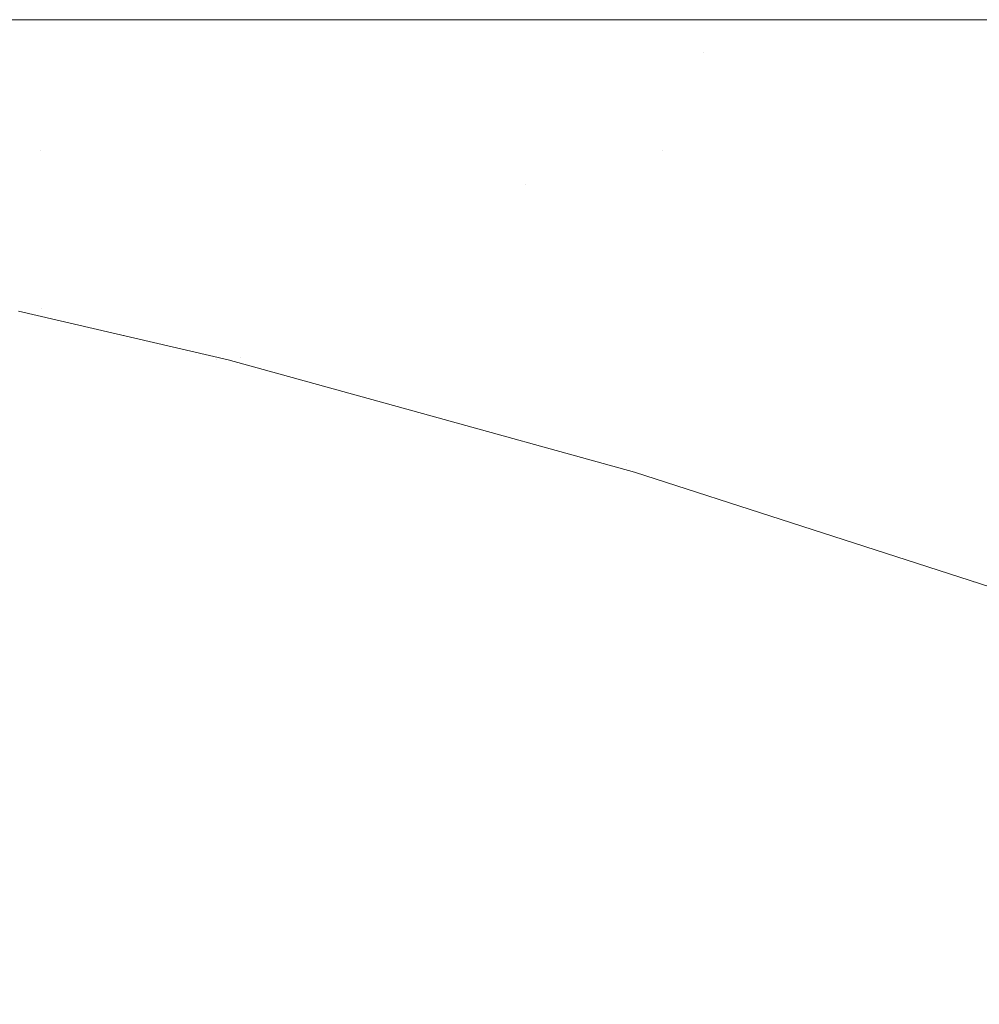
# Model space of a CAD drawing. Header units: centimetres. Extents: x -44.1 to 45.2, y 4.2 to 6.
# Tile 192 of 256: x -14.2033 to -14.1808, y 5.9771 to 6.0002. Entities that reach past the tile are written whole.
import ezdxf

# ---------------------------------------------------------------- set-up
doc = ezdxf.new("R2010")
doc.units = ezdxf.units.CM
doc.header["$LTSCALE"] = 2.54
doc.layers.add('Lucido design-1', color=7, linetype='Continuous')

# ---------------------------------------------------------------- blocks, each defined once
blk = doc.blocks.new('Gruppo-4-1')
at = {"color": 7, "linetype": 'Continuous', "lineweight": 9}
for points, invisible_edges in [([(-43.918995, 6.000144, -2276.319046), (-8.333029, 6.000212, -2276.32217), (-26.126012, 6.000212, -2276.32217)], 9), ([(-43.918995, 6.000144, -2276.319046), (45.04592, 6.000144, -2276.319046), (9.459954, 6.000212, -2276.32217), (-8.333029, 6.000212, -2276.32217)], 11), ([(-43.918995, 6.000144, -2276.319046), (-43.918995, 6.000117, -2276.317808), (45.04592, 6.000117, -2276.317808), (45.04592, 6.000144, -2276.319046)], 10), ([(45.04592, 6.000117, -2276.317808), (-43.918995, 6.000117, -2276.317808), (-43.918995, 5.999831, -2276.313454), (45.04592, 5.999831, -2276.313454)], 5), ([(-26.126012, 6.000212, -2276.32217), (-14.120548, 6.000212, -2276.558095), (-14.129963, 6.000212, -2276.56223)], 9), ([(-26.126012, 6.000212, -2276.32217), (-14.089491, 6.000212, -2276.546622), (-14.10558, 6.000212, -2276.552216)], 9), ([(-14.10558, 6.000212, -2276.552216), (-14.120548, 6.000212, -2276.558095), (-26.126012, 6.000212, -2276.32217)], 10), ([(-14.129963, 6.000212, -2276.56223), (-14.134415, 6.000212, -2276.564186), (-26.126012, 6.000212, -2276.32217)], 10), ([(-26.126012, 6.000212, -2276.32217), (-14.072283, 6.000212, -2276.541394), (-14.075757, 6.000212, -2276.542449)], 9), ([(-14.075757, 6.000212, -2276.542449), (-14.089491, 6.000212, -2276.546622), (-26.126012, 6.000212, -2276.32217)], 10), ([(-26.126012, 6.000212, -2276.32217), (-14.170201, 6.000212, -2276.583376), (-14.180076, 6.000212, -2276.589763)], 9), ([(-14.134415, 6.000212, -2276.564186), (-14.147216, 6.000212, -2276.570425), (-26.126012, 6.000212, -2276.32217)], 10), ([(-14.180076, 6.000212, -2276.589763), (-14.189107, 6.000212, -2276.596128), (-26.126012, 6.000212, -2276.32217)], 10), ([(-14.189107, 6.000212, -2276.596128), (-14.197353, 6.000212, -2276.602447), (-26.126012, 6.000212, -2276.32217)], 10), ([(-14.147216, 6.000212, -2276.570425), (-14.158989, 6.000212, -2276.576752), (-26.126012, 6.000212, -2276.32217)], 10), ([(-14.197353, 6.000212, -2276.602447), (-14.204873, 6.000212, -2276.6087), (-26.126012, 6.000212, -2276.32217)], 10), ([(-26.126012, 6.000212, -2276.32217), (-14.053981, 6.000212, -2276.536617), (-14.072283, 6.000212, -2276.541394)], 9), ([(-26.126012, 6.000212, -2276.32217), (-14.034641, 6.000212, -2276.532382), (-14.053981, 6.000212, -2276.536617)], 9), ([(-26.126012, 6.000212, -2276.32217), (-14.014352, 6.000212, -2276.528777), (-14.022745, 6.000212, -2276.530268), (-14.034641, 6.000212, -2276.532382)], 9), ([(-26.126012, 6.000212, -2276.32217), (-13.993237, 6.000212, -2276.525887), (-14.014352, 6.000212, -2276.528777)], 9), ([(-26.126012, 6.000212, -2276.32217), (-13.971451, 6.000212, -2276.523786), (-13.973416, 6.000212, -2276.523976)], 9), ([(-13.973416, 6.000212, -2276.523976), (-13.993237, 6.000212, -2276.525887), (-26.126012, 6.000212, -2276.32217)], 10), ([(-13.928939, 6.000212, -2276.52217), (-13.949183, 6.000212, -2276.522535), (-26.126012, 6.000212, -2276.32217), (-8.333029, 6.000212, -2276.32217)], 10), ([(-13.949183, 6.000212, -2276.522535), (-13.971451, 6.000212, -2276.523786), (-26.126012, 6.000212, -2276.32217)], 10), ([(-14.158989, 6.000212, -2276.576752), (-14.170201, 6.000212, -2276.583376), (-26.126012, 6.000212, -2276.32217)], 10), ([(-14.204873, 6.000212, -2276.6087), (-14.197353, 6.000212, -2276.602447), (-14.177456, 6.000163, -2276.592717), (-14.219983, 6.000163, -2276.629523)], 14), ([(-14.177456, 6.000163, -2276.592717), (-14.173518, 6.000017, -2276.594769), (-14.215371, 6.000017, -2276.630991), (-14.219983, 6.000163, -2276.629523)], 15), ([(-14.210773, 5.999774, -2276.632454), (-14.215371, 6.000017, -2276.630991), (-14.173518, 6.000017, -2276.594769), (-14.169592, 5.999774, -2276.596814)], 15), ([(-14.197353, 6.000212, -2276.602447), (-14.189107, 6.000212, -2276.596128), (-14.177456, 6.000163, -2276.592717)], 10), ([(-14.189107, 6.000212, -2276.596128), (-14.180076, 6.000212, -2276.589763), (-14.177456, 6.000163, -2276.592717)], 10), ([(45.04592, 5.999831, -2276.313454), (-43.918995, 5.999831, -2276.313454), (-43.918995, 5.999356, -2276.309117), (45.04592, 5.999356, -2276.309117)], 5), ([(-14.210773, 5.999774, -2276.632454), (-14.169592, 5.999774, -2276.596814), (-14.18725, 5.999434, -2276.615381)], 11), ([(-14.18725, 5.999434, -2276.615381), (-14.206195, 5.999434, -2276.633912), (-14.210773, 5.999774, -2276.632454)], 11), ([(-14.169592, 5.999774, -2276.596814), (-14.165682, 5.999434, -2276.59885), (-14.18725, 5.999434, -2276.615381)], 11), ([(45.04592, 5.999356, -2276.309117), (-43.918995, 5.999356, -2276.309117), (-43.918995, 5.998693, -2276.304805), (45.04592, 5.998693, -2276.304805)], 5), ([(-14.217011, 5.998999, -2276.655343), (-14.221819, 5.999434, -2276.654228), (-14.206195, 5.999434, -2276.633912), (-14.201643, 5.998999, -2276.635361)], 15), ([(-14.201643, 5.998999, -2276.635361), (-14.206195, 5.999434, -2276.633912), (-14.18725, 5.999434, -2276.615381), (-14.18301, 5.998999, -2276.617134)], 15), ([(-14.18301, 5.998999, -2276.617134), (-14.18725, 5.999434, -2276.615381), (-14.165682, 5.999434, -2276.59885), (-14.161796, 5.998999, -2276.600875)], 15), ([(-14.201643, 5.998999, -2276.635361), (-14.197125, 5.99847, -2276.636799), (-14.212238, 5.99847, -2276.65645), (-14.217011, 5.998999, -2276.655343)], 15), ([(-14.18301, 5.998999, -2276.617134), (-14.1788, 5.99847, -2276.618874), (-14.197125, 5.99847, -2276.636799), (-14.201643, 5.998999, -2276.635361)], 15), ([(-14.161796, 5.998999, -2276.600875), (-14.157938, 5.99847, -2276.602884), (-14.1788, 5.99847, -2276.618874), (-14.18301, 5.998999, -2276.617134)], 15), ([(45.04592, 5.998693, -2276.304805), (-43.918995, 5.998693, -2276.304805), (-43.918995, 5.997842, -2276.300526), (45.04592, 5.997842, -2276.300526)], 5), ([(-14.207506, 5.997848, -2276.657548), (-14.212238, 5.99847, -2276.65645), (-14.197125, 5.99847, -2276.636799), (-14.192646, 5.997848, -2276.638225)], 15), ([(-14.192646, 5.997848, -2276.638225), (-14.197125, 5.99847, -2276.636799), (-14.1788, 5.99847, -2276.618874), (-14.174627, 5.997848, -2276.620599)], 15), ([(45.04592, 5.997842, -2276.300526), (-43.918995, 5.997842, -2276.300526), (-43.918995, 5.996805, -2276.296288), (45.04592, 5.996805, -2276.296288)], 5), ([(-14.207506, 5.997848, -2276.657548), (-14.202823, 5.997135, -2276.658634), (-14.208776, 5.997135, -2276.668668), (-14.213561, 5.997848, -2276.667754)], 15), ([(-14.192646, 5.997848, -2276.638225), (-14.188212, 5.997135, -2276.639636), (-14.202823, 5.997135, -2276.658634), (-14.207506, 5.997848, -2276.657548)], 15), ([(-14.174627, 5.997848, -2276.620599), (-14.170497, 5.997135, -2276.622307), (-14.188212, 5.997135, -2276.639636), (-14.192646, 5.997848, -2276.638225)], 15), ([(-14.204047, 5.996334, -2276.669573), (-14.208776, 5.997135, -2276.668668), (-14.202823, 5.997135, -2276.658634), (-14.198194, 5.996334, -2276.659708)], 15), ([(-14.202823, 5.997135, -2276.658634), (-14.188212, 5.997135, -2276.639636), (-14.191432, 5.996334, -2276.650181)], 11), ([(-14.191432, 5.996334, -2276.650181), (-14.198194, 5.996334, -2276.659708), (-14.202823, 5.997135, -2276.658634)], 11), ([(-14.188212, 5.997135, -2276.639636), (-14.18383, 5.996334, -2276.641031), (-14.191432, 5.996334, -2276.650181)], 11), ([(-14.188212, 5.997135, -2276.639636), (-14.170497, 5.997135, -2276.622307), (-14.175465, 5.996334, -2276.632293)], 11), ([(-14.175465, 5.996334, -2276.632293), (-14.18383, 5.996334, -2276.641031), (-14.188212, 5.997135, -2276.639636)], 11), ([(45.04592, 5.996805, -2276.296288), (-43.918995, 5.996805, -2276.296288), (-43.918995, 5.995584, -2276.292099), (45.04592, 5.995584, -2276.292099)], 5), ([(-14.204047, 5.996334, -2276.669573), (-14.199379, 5.995446, -2276.670465), (-14.204176, 5.995446, -2276.680448), (-14.208927, 5.996334, -2276.679728)], 15), ([(-14.198194, 5.996334, -2276.659708), (-14.193625, 5.995446, -2276.660768), (-14.199379, 5.995446, -2276.670465), (-14.204047, 5.996334, -2276.669573)], 15), ([(-14.186978, 5.995446, -2276.651402), (-14.193625, 5.995446, -2276.660768), (-14.198194, 5.996334, -2276.659708), (-14.191432, 5.996334, -2276.650181)], 15), ([(-14.191432, 5.996334, -2276.650181), (-14.18383, 5.996334, -2276.641031), (-14.179505, 5.995446, -2276.642408), (-14.186978, 5.995446, -2276.651402)], 15), ([(-14.171282, 5.995446, -2276.633818), (-14.179505, 5.995446, -2276.642408), (-14.18383, 5.996334, -2276.641031), (-14.175465, 5.996334, -2276.632293)], 15), ([(45.04592, 5.995584, -2276.292099), (-43.918995, 5.995584, -2276.292099), (-43.918995, 5.994181, -2276.287968), (45.04592, 5.994181, -2276.287968)], 5), ([(-14.205911, 5.994473, -2276.701425), (-14.210704, 5.995446, -2276.701066), (-14.207966, 5.995446, -2276.690667), (-14.203219, 5.994473, -2276.691203)], 15), ([(-14.203219, 5.994473, -2276.691203), (-14.207966, 5.995446, -2276.690667), (-14.204176, 5.995446, -2276.680448), (-14.199494, 5.994473, -2276.681158)], 15), ([(-14.199494, 5.994473, -2276.681158), (-14.204176, 5.995446, -2276.680448), (-14.199379, 5.995446, -2276.670465), (-14.194778, 5.994473, -2276.671345)], 15), ([(-14.194778, 5.994473, -2276.671345), (-14.199379, 5.995446, -2276.670465), (-14.193625, 5.995446, -2276.660768), (-14.189122, 5.994473, -2276.661813)], 15), ([(-14.182588, 5.994473, -2276.652606), (-14.189122, 5.994473, -2276.661813), (-14.193625, 5.995446, -2276.660768), (-14.186978, 5.995446, -2276.651402)], 15), ([(-14.186978, 5.995446, -2276.651402), (-14.179505, 5.995446, -2276.642408), (-14.175243, 5.994473, -2276.643765), (-14.182588, 5.994473, -2276.652606)], 15), ([(-14.205911, 5.994473, -2276.701425), (-14.201193, 5.99342, -2276.701778), (-14.202793, 5.99342, -2276.711944), (-14.207539, 5.994473, -2276.711767)], 15), ([(-14.207539, 5.994473, -2276.711767), (-14.202793, 5.99342, -2276.711944), (-14.203341, 5.993366, -2276.72217)], 11), ([(-14.203219, 5.994473, -2276.691203), (-14.198548, 5.99342, -2276.69173), (-14.201193, 5.99342, -2276.701778), (-14.205911, 5.994473, -2276.701425)], 15), ([(-14.199494, 5.994473, -2276.681158), (-14.194886, 5.99342, -2276.681856), (-14.198548, 5.99342, -2276.69173), (-14.203219, 5.994473, -2276.691203)], 15), ([(-14.194778, 5.994473, -2276.671345), (-14.19025, 5.99342, -2276.67221), (-14.194886, 5.99342, -2276.681856), (-14.199494, 5.994473, -2276.681158)], 15), ([(-14.189122, 5.994473, -2276.661813), (-14.184691, 5.99342, -2276.662841), (-14.19025, 5.99342, -2276.67221), (-14.194778, 5.994473, -2276.671345)], 15), ([(-14.178268, 5.99342, -2276.653791), (-14.184691, 5.99342, -2276.662841), (-14.189122, 5.994473, -2276.661813), (-14.182588, 5.994473, -2276.652606)], 15), ([(-14.182588, 5.994473, -2276.652606), (-14.175243, 5.994473, -2276.643765), (-14.171048, 5.99342, -2276.6451), (-14.178268, 5.99342, -2276.653791)], 15), ([(45.04592, 5.994181, -2276.287968), (-43.918995, 5.994181, -2276.287968), (-43.918995, 5.9926, -2276.283902), (45.04592, 5.9926, -2276.283902)], 5), ([(-14.198784, 5.992107, -2276.928414), (-14.203447, 5.993238, -2276.928414), (-14.203358, 5.993374, -2276.925294), (-14.198688, 5.992242, -2276.925294)], 15), ([(-14.198688, 5.992242, -2276.925294), (-14.203358, 5.993374, -2276.925294), (-14.203341, 5.993366, -2276.92217)], 11), ([(-14.19842, 5.992227, -2276.72217), (-14.203341, 5.993366, -2276.72217), (-14.202793, 5.99342, -2276.711944)], 10), ([(-14.203341, 5.993366, -2276.72217), (-14.19842, 5.992227, -2276.72217), (-14.19842, 5.992227, -2276.92217), (-14.203341, 5.993366, -2276.92217)], 10), ([(-14.203341, 5.993366, -2276.92217), (-14.19842, 5.992227, -2276.92217), (-14.198688, 5.992242, -2276.925294)], 10), ([(-14.202793, 5.99342, -2276.711944), (-14.19813, 5.992287, -2276.712118), (-14.19842, 5.992227, -2276.72217)], 11), ([(-14.19813, 5.992287, -2276.712118), (-14.202793, 5.99342, -2276.711944), (-14.201193, 5.99342, -2276.701778), (-14.196557, 5.992287, -2276.702125)], 15), ([(-14.196557, 5.992287, -2276.702125), (-14.201193, 5.99342, -2276.701778), (-14.198548, 5.99342, -2276.69173), (-14.193957, 5.992287, -2276.692248)], 15), ([(-14.193957, 5.992287, -2276.692248), (-14.198548, 5.99342, -2276.69173), (-14.194886, 5.99342, -2276.681856), (-14.190357, 5.992287, -2276.682543)], 15), ([(-14.190357, 5.992287, -2276.682543), (-14.194886, 5.99342, -2276.681856), (-14.19025, 5.99342, -2276.67221), (-14.1858, 5.992287, -2276.673061)], 15), ([(-14.1858, 5.992287, -2276.673061), (-14.19025, 5.99342, -2276.67221), (-14.184691, 5.99342, -2276.662841), (-14.180336, 5.992287, -2276.663851)], 15), ([(-14.180336, 5.992287, -2276.663851), (-14.184691, 5.99342, -2276.662841), (-14.178268, 5.99342, -2276.653791), (-14.174022, 5.992287, -2276.654955)], 15), ([(-14.198943, 5.991883, -2276.931524), (-14.203595, 5.993011, -2276.931524), (-14.203447, 5.993238, -2276.928414), (-14.198784, 5.992107, -2276.928414)], 15), ([(-14.199165, 5.99157, -2276.934621), (-14.203801, 5.992694, -2276.934621), (-14.203595, 5.993011, -2276.931524), (-14.198943, 5.991883, -2276.931524)], 15), ([(-14.199449, 5.99117, -2276.9377), (-14.204065, 5.992289, -2276.9377), (-14.203801, 5.992694, -2276.934621), (-14.199165, 5.99157, -2276.934621)], 15), ([(45.04592, 5.9926, -2276.283902), (-43.918995, 5.9926, -2276.283902), (-43.918995, 5.990843, -2276.279908), (45.04592, 5.990843, -2276.279908)], 5), ([(-14.199795, 5.990683, -2276.940757), (-14.204386, 5.991795, -2276.940757), (-14.204065, 5.992289, -2276.9377), (-14.199449, 5.99117, -2276.9377)], 15), ([(-14.198688, 5.992242, -2276.925294), (-14.194105, 5.991034, -2276.925294), (-14.194207, 5.990901, -2276.928414), (-14.198784, 5.992107, -2276.928414)], 15), ([(-14.194105, 5.991034, -2276.925294), (-14.198688, 5.992242, -2276.925294), (-14.19842, 5.992227, -2276.92217)], 11), ([(-14.194085, 5.991029, -2276.72217), (-14.19842, 5.992227, -2276.72217), (-14.19813, 5.992287, -2276.712118)], 10), ([(-14.194085, 5.991029, -2276.92217), (-14.19842, 5.992227, -2276.92217), (-14.19842, 5.992227, -2276.72217), (-14.194085, 5.991029, -2276.72217)], 10), ([(-14.19842, 5.992227, -2276.92217), (-14.194085, 5.991029, -2276.92217), (-14.194105, 5.991034, -2276.925294)], 10), ([(-14.19813, 5.992287, -2276.712118), (-14.193554, 5.991079, -2276.712289), (-14.194085, 5.991029, -2276.72217)], 11), ([(-14.196557, 5.992287, -2276.702125), (-14.192008, 5.991079, -2276.702466), (-14.193554, 5.991079, -2276.712289), (-14.19813, 5.992287, -2276.712118)], 15), ([(-14.193957, 5.992287, -2276.692248), (-14.189451, 5.991079, -2276.692757), (-14.192008, 5.991079, -2276.702466), (-14.196557, 5.992287, -2276.702125)], 15), ([(-14.190357, 5.992287, -2276.682543), (-14.185913, 5.991079, -2276.683217), (-14.189451, 5.991079, -2276.692757), (-14.193957, 5.992287, -2276.692248)], 15), ([(-14.1858, 5.992287, -2276.673061), (-14.181434, 5.991079, -2276.673896), (-14.185913, 5.991079, -2276.683217), (-14.190357, 5.992287, -2276.682543)], 15), ([(-14.180336, 5.992287, -2276.663851), (-14.176062, 5.991079, -2276.664842), (-14.181434, 5.991079, -2276.673896), (-14.1858, 5.992287, -2276.673061)], 15), ([(-14.198784, 5.992107, -2276.928414), (-14.194207, 5.990901, -2276.928414), (-14.194378, 5.99068, -2276.931524), (-14.198943, 5.991883, -2276.931524)], 15), ([(-14.200202, 5.99011, -2276.943786), (-14.204764, 5.991216, -2276.943786), (-14.204386, 5.991795, -2276.940757), (-14.199795, 5.990683, -2276.940757)], 15), ([(-14.198943, 5.991883, -2276.931524), (-14.194378, 5.99068, -2276.931524), (-14.194615, 5.990372, -2276.934621), (-14.199165, 5.99157, -2276.934621)], 15), ([(-14.199165, 5.99157, -2276.934621), (-14.194615, 5.990372, -2276.934621), (-14.19492, 5.989976, -2276.9377), (-14.199449, 5.99117, -2276.9377)], 15), ([(-14.200668, 5.989454, -2276.946785), (-14.205196, 5.990552, -2276.946785), (-14.204764, 5.991216, -2276.943786), (-14.200202, 5.99011, -2276.943786)], 15), ([(-14.199449, 5.99117, -2276.9377), (-14.19492, 5.989976, -2276.9377), (-14.19529, 5.989495, -2276.940757), (-14.199795, 5.990683, -2276.940757)], 15), ([(-14.189723, 5.989623, -2276.928414), (-14.194207, 5.990901, -2276.928414), (-14.194105, 5.991034, -2276.925294), (-14.189614, 5.989754, -2276.925294)], 15), ([(-14.189614, 5.989754, -2276.925294), (-14.194105, 5.991034, -2276.925294), (-14.194085, 5.991029, -2276.92217)], 11), ([(-14.194085, 5.991029, -2276.72217), (-14.193554, 5.991079, -2276.712289), (-14.189069, 5.989798, -2276.712457)], 11), ([(-14.194085, 5.991029, -2276.72217), (-14.188879, 5.98959, -2276.72217), (-14.188879, 5.98959, -2276.92217), (-14.194085, 5.991029, -2276.92217)], 10), ([(-14.189069, 5.989798, -2276.712457), (-14.188879, 5.98959, -2276.72217), (-14.194085, 5.991029, -2276.72217)], 9), ([(-14.194085, 5.991029, -2276.92217), (-14.188879, 5.98959, -2276.92217), (-14.189614, 5.989754, -2276.925294)], 10), ([(-14.189069, 5.989798, -2276.712457), (-14.193554, 5.991079, -2276.712289), (-14.192008, 5.991079, -2276.702466), (-14.187549, 5.989798, -2276.7028)], 15), ([(-14.187549, 5.989798, -2276.7028), (-14.192008, 5.991079, -2276.702466), (-14.189451, 5.991079, -2276.692757), (-14.185036, 5.989798, -2276.693256)], 15), ([(-14.185036, 5.989798, -2276.693256), (-14.189451, 5.991079, -2276.692757), (-14.185913, 5.991079, -2276.683217), (-14.181558, 5.989798, -2276.683877)], 15), ([(-14.181558, 5.989798, -2276.683877), (-14.185913, 5.991079, -2276.683217), (-14.181434, 5.991079, -2276.673896), (-14.177154, 5.989798, -2276.674714)], 15), ([(-14.177154, 5.989798, -2276.674714), (-14.181434, 5.991079, -2276.673896), (-14.176062, 5.991079, -2276.664842), (-14.171874, 5.989798, -2276.665814)], 15), ([(45.04592, 5.990843, -2276.279908), (-43.918995, 5.990843, -2276.279908), (-43.918995, 5.988913, -2276.275995), (45.04592, 5.988913, -2276.275995)], 5), ([(-14.189904, 5.989405, -2276.931524), (-14.194378, 5.99068, -2276.931524), (-14.194207, 5.990901, -2276.928414), (-14.189723, 5.989623, -2276.928414)], 15), ([(-14.201192, 5.988716, -2276.94975), (-14.205683, 5.989805, -2276.94975), (-14.205196, 5.990552, -2276.946785), (-14.200668, 5.989454, -2276.946785)], 15), ([(-14.199795, 5.990683, -2276.940757), (-14.19529, 5.989495, -2276.940757), (-14.195725, 5.98893, -2276.943786), (-14.200202, 5.99011, -2276.943786)], 15), ([(-14.190157, 5.989101, -2276.934621), (-14.194615, 5.990372, -2276.934621), (-14.194378, 5.99068, -2276.931524), (-14.189904, 5.989405, -2276.931524)], 15), ([(-14.190481, 5.988711, -2276.9377), (-14.19492, 5.989976, -2276.9377), (-14.194615, 5.990372, -2276.934621), (-14.190157, 5.989101, -2276.934621)], 15), ([(-14.200202, 5.99011, -2276.943786), (-14.195725, 5.98893, -2276.943786), (-14.196223, 5.988283, -2276.946785), (-14.200668, 5.989454, -2276.946785)], 15), ([(-14.190875, 5.988237, -2276.940757), (-14.19529, 5.989495, -2276.940757), (-14.19492, 5.989976, -2276.9377), (-14.190481, 5.988711, -2276.9377)], 15), ([(-14.201772, 5.987898, -2276.952675), (-14.206222, 5.988977, -2276.952675), (-14.205683, 5.989805, -2276.94975), (-14.201192, 5.988716, -2276.94975)], 15), ([(-14.189723, 5.989623, -2276.928414), (-14.185334, 5.988275, -2276.928414), (-14.185526, 5.98806, -2276.931524), (-14.189904, 5.989405, -2276.931524)], 15), ([(-14.189614, 5.989754, -2276.925294), (-14.185218, 5.988404, -2276.925294), (-14.185334, 5.988275, -2276.928414), (-14.189723, 5.989623, -2276.928414)], 15), ([(-14.185218, 5.988404, -2276.925294), (-14.189614, 5.989754, -2276.925294), (-14.188879, 5.98959, -2276.92217)], 11), ([(-14.189069, 5.989798, -2276.712457), (-14.18468, 5.988447, -2276.71262), (-14.185195, 5.988402, -2276.72217)], 11), ([(-14.187549, 5.989798, -2276.7028), (-14.183186, 5.988447, -2276.703127), (-14.18468, 5.988447, -2276.71262), (-14.189069, 5.989798, -2276.712457)], 15), ([(-14.185195, 5.988402, -2276.72217), (-14.188879, 5.98959, -2276.72217), (-14.189069, 5.989798, -2276.712457)], 10), ([(-14.185036, 5.989798, -2276.693256), (-14.180715, 5.988447, -2276.693743), (-14.183186, 5.988447, -2276.703127), (-14.187549, 5.989798, -2276.7028)], 15), ([(-14.181558, 5.989798, -2276.683877), (-14.177296, 5.988447, -2276.684523), (-14.180715, 5.988447, -2276.693743), (-14.185036, 5.989798, -2276.693256)], 15), ([(-14.177154, 5.989798, -2276.674714), (-14.172966, 5.988447, -2276.675515), (-14.177296, 5.988447, -2276.684523), (-14.181558, 5.989798, -2276.683877)], 15), ([(-14.200668, 5.989454, -2276.946785), (-14.196223, 5.988283, -2276.946785), (-14.196784, 5.987555, -2276.94975), (-14.201192, 5.988716, -2276.94975)], 15), ([(-14.191337, 5.98768, -2276.943786), (-14.195725, 5.98893, -2276.943786), (-14.19529, 5.989495, -2276.940757), (-14.190875, 5.988237, -2276.940757)], 15), ([(-14.189904, 5.989405, -2276.931524), (-14.185526, 5.98806, -2276.931524), (-14.185793, 5.987761, -2276.934621), (-14.190157, 5.989101, -2276.934621)], 15), ([(-14.185195, 5.988402, -2276.92217), (-14.188879, 5.98959, -2276.92217), (-14.188879, 5.98959, -2276.72217), (-14.185195, 5.988402, -2276.72217)], 10), ([(-14.188879, 5.98959, -2276.92217), (-14.185195, 5.988402, -2276.92217), (-14.185218, 5.988404, -2276.925294)], 10), ([(45.04592, 5.988913, -2276.275995), (-43.918995, 5.988913, -2276.275995), (-43.918995, 5.986815, -2276.27217), (45.04592, 5.986815, -2276.27217)], 5), ([(-14.202408, 5.987003, -2276.955559), (-14.206812, 5.988071, -2276.955559), (-14.206222, 5.988977, -2276.952675), (-14.201772, 5.987898, -2276.952675)], 15), ([(-14.191868, 5.987041, -2276.946785), (-14.196223, 5.988283, -2276.946785), (-14.195725, 5.98893, -2276.943786), (-14.191337, 5.98768, -2276.943786)], 15), ([(-14.190157, 5.989101, -2276.934621), (-14.185793, 5.987761, -2276.934621), (-14.186137, 5.987377, -2276.9377), (-14.190481, 5.988711, -2276.9377)], 15), ([(-14.201192, 5.988716, -2276.94975), (-14.196784, 5.987555, -2276.94975), (-14.197405, 5.986748, -2276.952675), (-14.201772, 5.987898, -2276.952675)], 15), ([(-14.190481, 5.988711, -2276.9377), (-14.186137, 5.987377, -2276.9377), (-14.186554, 5.98691, -2276.940757), (-14.190875, 5.988237, -2276.940757)], 15), ([(-14.185195, 5.988402, -2276.72217), (-14.18468, 5.988447, -2276.71262), (-14.180391, 5.987031, -2276.712781)], 11), ([(-14.180391, 5.987031, -2276.712781), (-14.18468, 5.988447, -2276.71262), (-14.183186, 5.988447, -2276.703127), (-14.178922, 5.987031, -2276.703446)], 15), ([(-14.178922, 5.987031, -2276.703446), (-14.183186, 5.988447, -2276.703127), (-14.180715, 5.988447, -2276.693743), (-14.176493, 5.987031, -2276.69422)], 15), ([(-14.192465, 5.986323, -2276.94975), (-14.196784, 5.987555, -2276.94975), (-14.196223, 5.988283, -2276.946785), (-14.191868, 5.987041, -2276.946785)], 15), ([(-14.190875, 5.988237, -2276.940757), (-14.186554, 5.98691, -2276.940757), (-14.187044, 5.986361, -2276.943786), (-14.191337, 5.98768, -2276.943786)], 15), ([(-14.181247, 5.98665, -2276.931524), (-14.185526, 5.98806, -2276.931524), (-14.185334, 5.988275, -2276.928414), (-14.181045, 5.986861, -2276.928414)], 15), ([(-14.181045, 5.986861, -2276.928414), (-14.185334, 5.988275, -2276.928414), (-14.185218, 5.988404, -2276.925294), (-14.180923, 5.986988, -2276.925294)], 15), ([(-14.180923, 5.986988, -2276.925294), (-14.185218, 5.988404, -2276.925294), (-14.185195, 5.988402, -2276.92217)], 11), ([(-14.185195, 5.988402, -2276.72217), (-14.179942, 5.986707, -2276.72217), (-14.179942, 5.986707, -2276.92217), (-14.185195, 5.988402, -2276.92217)], 10), ([(-14.180391, 5.987031, -2276.712781), (-14.179942, 5.986707, -2276.72217), (-14.185195, 5.988402, -2276.72217)], 9), ([(-14.185195, 5.988402, -2276.92217), (-14.179942, 5.986707, -2276.92217), (-14.180923, 5.986988, -2276.925294)], 10), ([(-14.203096, 5.986033, -2276.958396), (-14.207451, 5.987088, -2276.958396), (-14.206812, 5.988071, -2276.955559), (-14.202408, 5.987003, -2276.955559)], 15), ([(-14.18153, 5.986355, -2276.934621), (-14.185793, 5.987761, -2276.934621), (-14.185526, 5.98806, -2276.931524), (-14.181247, 5.98665, -2276.931524)], 15), ([(-14.201772, 5.987898, -2276.952675), (-14.197405, 5.986748, -2276.952675), (-14.198085, 5.985864, -2276.955559), (-14.202408, 5.987003, -2276.955559)], 15), ([(-14.181891, 5.985977, -2276.9377), (-14.186137, 5.987377, -2276.9377), (-14.185793, 5.987761, -2276.934621), (-14.18153, 5.986355, -2276.934621)], 15), ([(-14.193126, 5.985528, -2276.952675), (-14.197405, 5.986748, -2276.952675), (-14.196784, 5.987555, -2276.94975), (-14.192465, 5.986323, -2276.94975)], 15), ([(-14.191337, 5.98768, -2276.943786), (-14.187044, 5.986361, -2276.943786), (-14.187606, 5.985732, -2276.946785), (-14.191868, 5.987041, -2276.946785)], 15), ([(-14.182331, 5.985518, -2276.940757), (-14.186554, 5.98691, -2276.940757), (-14.186137, 5.987377, -2276.9377), (-14.181891, 5.985977, -2276.9377)], 15), ([(-14.203837, 5.98499, -2276.961185), (-14.208139, 5.986033, -2276.961185), (-14.207451, 5.987088, -2276.958396), (-14.203096, 5.986033, -2276.958396)], 15), ([(-14.202408, 5.987003, -2276.955559), (-14.198085, 5.985864, -2276.955559), (-14.198822, 5.984907, -2276.958396), (-14.203096, 5.986033, -2276.958396)], 15), ([(-14.191868, 5.987041, -2276.946785), (-14.187606, 5.985732, -2276.946785), (-14.188238, 5.985025, -2276.94975), (-14.192465, 5.986323, -2276.94975)], 15), ([(-14.182848, 5.984978, -2276.943786), (-14.187044, 5.986361, -2276.943786), (-14.186554, 5.98691, -2276.940757), (-14.182331, 5.985518, -2276.940757)], 15), ([(-14.181045, 5.986861, -2276.928414), (-14.17686, 5.985385, -2276.928414), (-14.177072, 5.985177, -2276.931524), (-14.181247, 5.98665, -2276.931524)], 15), ([(-14.180923, 5.986988, -2276.925294), (-14.176732, 5.98551, -2276.925294), (-14.17686, 5.985385, -2276.928414), (-14.181045, 5.986861, -2276.928414)], 15), ([(-14.176732, 5.98551, -2276.925294), (-14.180923, 5.986988, -2276.925294), (-14.179942, 5.986707, -2276.92217)], 11), ([(45.04592, 5.985531, -2276.270055), (45.04592, 5.986815, -2276.27217), (-43.918995, 5.986815, -2276.27217), (-43.918995, 5.985531, -2276.270055)], 10), ([(-14.19385, 5.984657, -2276.955559), (-14.198085, 5.985864, -2276.955559), (-14.197405, 5.986748, -2276.952675), (-14.193126, 5.985528, -2276.952675)], 15), ([(-14.181247, 5.98665, -2276.931524), (-14.177072, 5.985177, -2276.931524), (-14.177369, 5.984887, -2276.934621), (-14.18153, 5.986355, -2276.934621)], 15), ([(-14.192465, 5.986323, -2276.94975), (-14.188238, 5.985025, -2276.94975), (-14.188938, 5.984242, -2276.952675), (-14.193126, 5.985528, -2276.952675)], 15), ([(-14.183441, 5.984359, -2276.946785), (-14.187606, 5.985732, -2276.946785), (-14.187044, 5.986361, -2276.943786), (-14.182848, 5.984978, -2276.943786)], 15), ([(-14.18153, 5.986355, -2276.934621), (-14.177369, 5.984887, -2276.934621), (-14.177749, 5.984516, -2276.9377), (-14.181891, 5.985977, -2276.9377)], 15), ([(-14.203096, 5.986033, -2276.958396), (-14.198822, 5.984907, -2276.958396), (-14.199615, 5.983878, -2276.961185), (-14.203837, 5.98499, -2276.961185)], 15), ([(-14.181891, 5.985977, -2276.9377), (-14.177749, 5.984516, -2276.9377), (-14.178211, 5.984064, -2276.940757), (-14.182331, 5.985518, -2276.940757)], 15), ([(-14.194634, 5.983713, -2276.958396), (-14.198822, 5.984907, -2276.958396), (-14.198085, 5.985864, -2276.955559), (-14.19385, 5.984657, -2276.955559)], 15), ([(-14.184107, 5.983664, -2276.94975), (-14.188238, 5.985025, -2276.94975), (-14.187606, 5.985732, -2276.946785), (-14.183441, 5.984359, -2276.946785)], 15), ([(-43.918995, 5.985531, -2276.270055), (-43.918995, 5.984551, -2276.26844), (45.04592, 5.984551, -2276.26844), (45.04592, 5.985531, -2276.270055)], 10), ([(-14.193126, 5.985528, -2276.952675), (-14.188938, 5.984242, -2276.952675), (-14.189704, 5.983384, -2276.955559), (-14.19385, 5.984657, -2276.955559)], 15), ([(-14.182331, 5.985518, -2276.940757), (-14.178211, 5.984064, -2276.940757), (-14.178754, 5.983534, -2276.943786), (-14.182848, 5.984978, -2276.943786)], 15), ([(-14.203837, 5.98499, -2276.961185), (-14.199615, 5.983878, -2276.961185), (-14.20046, 5.98278, -2276.963922), (-14.204626, 5.983878, -2276.963922)], 15), ([(-14.184845, 5.982893, -2276.952675), (-14.188938, 5.984242, -2276.952675), (-14.188238, 5.985025, -2276.94975), (-14.184107, 5.983664, -2276.94975)], 15), ([(-14.195477, 5.982698, -2276.961185), (-14.199615, 5.983878, -2276.961185), (-14.198822, 5.984907, -2276.958396), (-14.194634, 5.983713, -2276.958396)], 15), ([(-14.182848, 5.984978, -2276.943786), (-14.178754, 5.983534, -2276.943786), (-14.179376, 5.982926, -2276.946785), (-14.183441, 5.984359, -2276.946785)], 15), ([(45.04592, 5.983999, -2276.267613), (45.04592, 5.984551, -2276.26844), (-43.918995, 5.984551, -2276.26844), (-43.918995, 5.983999, -2276.267613)], 10), ([(-14.19385, 5.984657, -2276.955559), (-14.189704, 5.983384, -2276.955559), (-14.190535, 5.982454, -2276.958396), (-14.194634, 5.983713, -2276.958396)], 15), ([(-14.183441, 5.984359, -2276.946785), (-14.179376, 5.982926, -2276.946785), (-14.180076, 5.982242, -2276.94975), (-14.184107, 5.983664, -2276.94975)], 15), ([(-14.185654, 5.982048, -2276.955559), (-14.189704, 5.983384, -2276.955559), (-14.188938, 5.984242, -2276.952675), (-14.184845, 5.982893, -2276.952675)], 15), ([(-43.918995, 5.983999, -2276.267613), (-43.918995, 5.982127, -2276.264812), (45.04592, 5.982127, -2276.264812), (45.04592, 5.983999, -2276.267613)], 10), ([(-14.204626, 5.983878, -2276.963922), (-14.20046, 5.98278, -2276.963922), (-14.201356, 5.981616, -2276.966604), (-14.205464, 5.982698, -2276.966604)], 15), ([(-14.196377, 5.981616, -2276.963922), (-14.20046, 5.98278, -2276.963922), (-14.199615, 5.983878, -2276.961185), (-14.195477, 5.982698, -2276.961185)], 15), ([(-14.194634, 5.983713, -2276.958396), (-14.190535, 5.982454, -2276.958396), (-14.191428, 5.981455, -2276.961185), (-14.195477, 5.982698, -2276.961185)], 15), ([(-14.184107, 5.983664, -2276.94975), (-14.180076, 5.982242, -2276.94975), (-14.180852, 5.981484, -2276.952675), (-14.184845, 5.982893, -2276.952675)], 15), ([(-14.18653, 5.981134, -2276.958396), (-14.190535, 5.982454, -2276.958396), (-14.189704, 5.983384, -2276.955559), (-14.185654, 5.982048, -2276.955559)], 15), ([(-14.205464, 5.982698, -2276.966604), (-14.201356, 5.981616, -2276.966604), (-14.202301, 5.980389, -2276.969229), (-14.206347, 5.981455, -2276.969229)], 15), ([(-14.19733, 5.980468, -2276.966604), (-14.201356, 5.981616, -2276.966604), (-14.20046, 5.98278, -2276.963922), (-14.196377, 5.981616, -2276.963922)], 15), ([(-14.195477, 5.982698, -2276.961185), (-14.191428, 5.981455, -2276.961185), (-14.192381, 5.980389, -2276.963922), (-14.196377, 5.981616, -2276.963922)], 15), ([(-14.184845, 5.982893, -2276.952675), (-14.180852, 5.981484, -2276.952675), (-14.181701, 5.980654, -2276.955559), (-14.185654, 5.982048, -2276.955559)], 15), ([(-14.187472, 5.98015, -2276.961185), (-14.191428, 5.981455, -2276.961185), (-14.190535, 5.982454, -2276.958396), (-14.18653, 5.981134, -2276.958396)], 15), ([(-14.17696, 5.980018, -2276.952675), (-14.180852, 5.981484, -2276.952675), (-14.180076, 5.982242, -2276.94975), (-14.176148, 5.980763, -2276.94975)], 15), ([(45.04592, 5.982127, -2276.264812), (-43.918995, 5.982127, -2276.264812), (-43.918995, 5.979547, -2276.261294), (45.04592, 5.979547, -2276.261294)], 5), ([(-14.185654, 5.982048, -2276.955559), (-14.181701, 5.980654, -2276.955559), (-14.182621, 5.979755, -2276.958396), (-14.18653, 5.981134, -2276.958396)], 15), ([(-14.198336, 5.979258, -2276.969229), (-14.202301, 5.980389, -2276.969229), (-14.201356, 5.981616, -2276.966604), (-14.19733, 5.980468, -2276.966604)], 15), ([(-14.196377, 5.981616, -2276.963922), (-14.192381, 5.980389, -2276.963922), (-14.193391, 5.979258, -2276.966604), (-14.19733, 5.980468, -2276.966604)], 15), ([(-14.206347, 5.981455, -2276.969229), (-14.202301, 5.980389, -2276.969229), (-14.203292, 5.979101, -2276.971794), (-14.207273, 5.98015, -2276.971794)], 15), ([(-14.188476, 5.979101, -2276.963922), (-14.192381, 5.980389, -2276.963922), (-14.191428, 5.981455, -2276.961185), (-14.187472, 5.98015, -2276.961185)], 15), ([(-14.177849, 5.979204, -2276.955559), (-14.181701, 5.980654, -2276.955559), (-14.180852, 5.981484, -2276.952675), (-14.17696, 5.980018, -2276.952675)], 15), ([(-14.18653, 5.981134, -2276.958396), (-14.182621, 5.979755, -2276.958396), (-14.18361, 5.978788, -2276.961185), (-14.187472, 5.98015, -2276.961185)], 15), ([(-14.178812, 5.978321, -2276.958396), (-14.182621, 5.979755, -2276.958396), (-14.181701, 5.980654, -2276.955559), (-14.177849, 5.979204, -2276.955559)], 15), ([(-14.19939, 5.977989, -2276.971794), (-14.203292, 5.979101, -2276.971794), (-14.202301, 5.980389, -2276.969229), (-14.198336, 5.979258, -2276.969229)], 15), ([(-14.19733, 5.980468, -2276.966604), (-14.193391, 5.979258, -2276.966604), (-14.194456, 5.978067, -2276.969229), (-14.198336, 5.979258, -2276.969229)], 15), ([(-14.189541, 5.977989, -2276.966604), (-14.193391, 5.979258, -2276.966604), (-14.192381, 5.980389, -2276.963922), (-14.188476, 5.979101, -2276.963922)], 15), ([(-14.207273, 5.98015, -2276.971794), (-14.203292, 5.979101, -2276.971794), (-14.204326, 5.977757, -2276.974297), (-14.20824, 5.978788, -2276.974297)], 15), ([(-14.187472, 5.98015, -2276.961185), (-14.18361, 5.978788, -2276.961185), (-14.184666, 5.977757, -2276.963922), (-14.188476, 5.979101, -2276.963922)], 15), ([(-14.179848, 5.977372, -2276.961185), (-14.18361, 5.978788, -2276.961185), (-14.182621, 5.979755, -2276.958396), (-14.178812, 5.978321, -2276.958396)], 15), ([(45.04592, 5.979547, -2276.261294), (-43.918995, 5.979547, -2276.261294), (-43.918995, 5.976816, -2276.257891), (45.04592, 5.976816, -2276.257891)], 5), ([(-14.198336, 5.979258, -2276.969229), (-14.194456, 5.978067, -2276.969229), (-14.195573, 5.976817, -2276.971794), (-14.19939, 5.977989, -2276.971794)], 15), ([(-14.190664, 5.976817, -2276.969229), (-14.194456, 5.978067, -2276.969229), (-14.193391, 5.979258, -2276.966604), (-14.189541, 5.977989, -2276.966604)], 15), ([(-14.200492, 5.976664, -2276.974297), (-14.204326, 5.977757, -2276.974297), (-14.203292, 5.979101, -2276.971794), (-14.19939, 5.977989, -2276.971794)], 15), ([(-14.188476, 5.979101, -2276.963922), (-14.184666, 5.977757, -2276.963922), (-14.185784, 5.976664, -2276.966604), (-14.189541, 5.977989, -2276.966604)], 15), ([(-14.180952, 5.976359, -2276.963922), (-14.184666, 5.977757, -2276.963922), (-14.18361, 5.978788, -2276.961185), (-14.179848, 5.977372, -2276.961185)], 15), ([(-14.191842, 5.975587, -2276.971794), (-14.195573, 5.976817, -2276.971794), (-14.194456, 5.978067, -2276.969229), (-14.190664, 5.976817, -2276.969229)], 15), ([(-14.19939, 5.977989, -2276.971794), (-14.195573, 5.976817, -2276.971794), (-14.196739, 5.975511, -2276.974297), (-14.200492, 5.976664, -2276.974297)], 15), ([(-14.189541, 5.977989, -2276.966604), (-14.185784, 5.976664, -2276.966604), (-14.186964, 5.975511, -2276.969229), (-14.190664, 5.976817, -2276.969229)], 15), ([(-14.201637, 5.975286, -2276.976736), (-14.205403, 5.976359, -2276.976736), (-14.204326, 5.977757, -2276.974297), (-14.200492, 5.976664, -2276.974297)], 15), ([(-14.182123, 5.975286, -2276.966604), (-14.185784, 5.976664, -2276.966604), (-14.184666, 5.977757, -2276.963922), (-14.180952, 5.976359, -2276.963922)], 15), ([(-14.179848, 5.977372, -2276.961185), (-14.176186, 5.975904, -2276.961185), (-14.177339, 5.97491, -2276.963922), (-14.180952, 5.976359, -2276.963922)], 15)]:
    blk.add_3dface(points, dxfattribs=dict(at, invisible_edges=invisible_edges))
blk = doc.blocks.new('Gruppo-5-1')
at = {"color": 7}
blk.add_blockref('Gruppo-4-1', (0, 0), dxfattribs=at)

msp = doc.modelspace()

# ---------------------------------------------------------------- block references
at = {"layer": 'Lucido design-1', "color": 7}
msp.add_blockref('Gruppo-5-1', (0, 0), dxfattribs=at)

doc.saveas('drawing.dxf')
